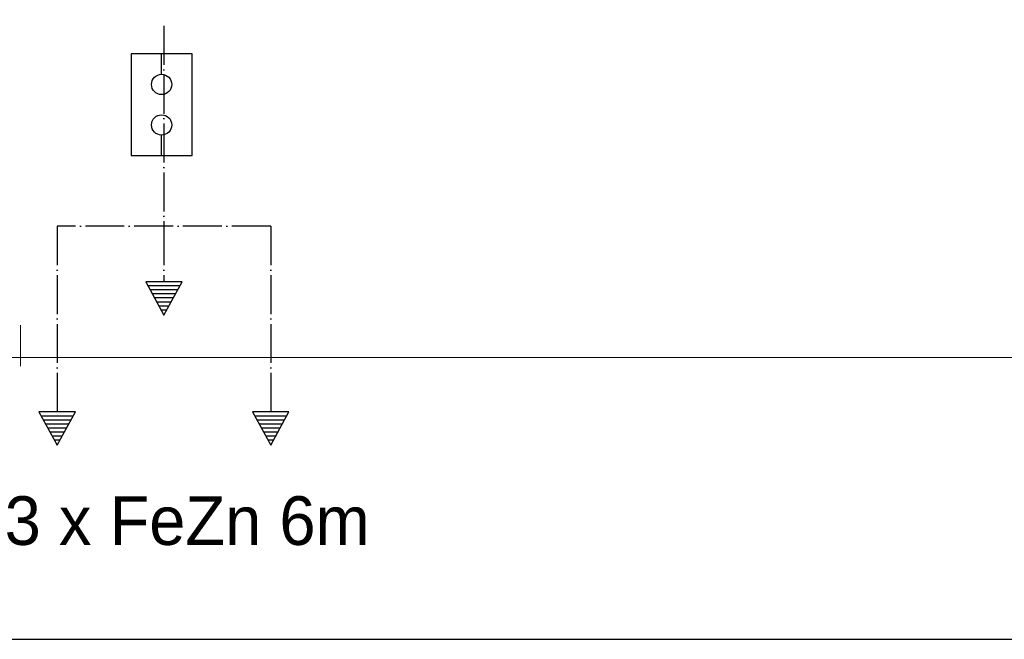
# Model space of a CAD drawing. Header units: centimetres. Extents: x -16053 to 7031, y -7778 to 254.
# Tile 143 of 256: x -6690 to -6083, y -6870 to -6488. Entities that reach past the tile are written whole.
import ezdxf
from ezdxf.enums import TextEntityAlignment as Align

# ---------------------------------------------------------------- set-up
doc = ezdxf.new("R2010")
doc.units = ezdxf.units.CM
doc.header["$MEASUREMENT"] = 0
for name, pattern in [('ACAD_ISO04W100', [30, 24, -3, 0, -3]), ('ACAD_ISO10W100', [18, 12, -3, 0, -3]), ('DASHED', [0.75, 0.5, -0.25])]:
    doc.linetypes.add(name, pattern=pattern)
doc.layers.get('0').update_dxf_attribs({"linetype": 'CONTINUOUS'})
for name, color, linetype, lineweight in [('2DE_OBJ_Eb-Ni', 160, 'CONTINUOUS', 30), ('2DE_OBJ_Eb-PV', 170, 'CONTINUOUS', 30), ('_jte_Uziom fund', 243, 'ACAD_ISO04W100', 30), ('ODGROMÓWKA', 3, 'ACAD_ISO10W100', 13)]:
    doc.layers.add(name, color=color, linetype=linetype, lineweight=lineweight)
for name, color, linetype in [('2DE_TXT-EB', 7, 'CONTINUOUS'), ('ELEKTRYKA', 1, 'CONTINUOUS'), ('OPISY ELEKTRYCZNE', 120, 'CONTINUOUS')]:
    doc.layers.add(name, color=color, linetype=linetype)
doc.styles.add('CP_ATTR', font='txt')
doc.styles.add('CP_TXTCON', font='arial.ttf', dxfattribs={"width": 0.8})
doc.styles.add('OPRAWY', font='txt')

# ---------------------------------------------------------------- blocks, each defined once
blk = doc.blocks.new('G$C6F539535')
at = {"layer": '_jte_Uziom fund'}
blk.add_lwpolyline([(-20.51, 0), (0, -11.27), (0, 11.27)], close=True, dxfattribs=at)
at = {"layer": '_jte_Uziom fund', "color": 3, "linetype": 'DASHED', "ltscale": 0.5}
for points in [[(-7.49, -7.16), (-7.49, 7.16)], [(-5, -8.53), (-5, 8.53)], [(-2.5, -9.9), (-2.5, 9.9)], [(-17.48, -1.66), (-17.48, 1.66)], [(-14.99, -3.04), (-14.99, 3.04)], [(-12.49, -4.41), (-12.49, 4.41)], [(-9.99, -5.78), (-9.99, 5.78)]]:
    blk.add_lwpolyline(points, dxfattribs=at)
at = {"layer": '_jte_Uziom fund'}
blk.add_lwpolyline([(0, -10.66), (0, 10.66)], dxfattribs=at)
blk = doc.blocks.new('G$C2EEA3252')
at = {"layer": '_jte_Uziom fund'}
for points in [[(-123.5, 65.82), (-237.9, 65.82)], [(-123.5, -65.82), (-123.5, 65.82)], [(-123.5, 0), (-157.67, 0)], [(0, 0), (0, 0), (0, 0), (-123.5, 0)], [(-123.5, -65.82), (-237.9, -65.82)]]:
    blk.add_lwpolyline(points, dxfattribs=at)
for p in [(-237.9, 65.82), (-157.67, 0), (-237.9, -65.82)]:
    blk.add_blockref('G$C6F539535', p, dxfattribs=at)
blk = doc.blocks.new('Pd_elko_bis_n1362ni_ogko28')
for p, q in [((125, 0), (0, 0)), ((625, 0), (500, 0))]:
    blk.add_line(p, q)
for centre in [(187.5, 0), (437.5, 0)]:
    blk.add_circle(centre, 62.5)
at = {"linetype": 'ByBlock', "style": 'CP_ATTR', "flags": 9}
for tag, p in [('OTHER', (200.3, 61.2)), ('WEIGHT', (200.3, 61.3)), ('ARTICLE', (200.3, 61.3)), ('PRODUCER', (200.3, 61.2)), ('CHARACTER', (200.3, 61.2)), ('NAME', (200.3, 61.2)), ('VOLTAGE', (200.4, 61.2)), ('POWER', (200.4, 61.3)), ('PRODUCT-TYPE', (200.4, 61.2)), ('GROUP', (200.4, 61.3)), ('MATERIAL', (200.4, 61.2)), ('ORDER-NO', (200.4, 61.2)), ('NUMBER', (200.4, 61.2))]:
    blk.add_attdef(tag, text='', height=0.01, rotation=90, dxfattribs=at).set_placement(p, align=Align.MIDDLE_LEFT)
for tag, p in [('PART-3', (200.4, 61.2)), ('PART-2', (200.4, 61.2)), ('PART-1', (200.4, 61.2)), ('PART-6', (200.5, 61.2)), ('PART-5', (200.5, 61.2)), ('PART-4', (200.5, 61.2))]:
    blk.add_attdef(tag, text='', height=0.01, dxfattribs=at).set_placement(p, align=Align.MIDDLE_LEFT)
at = {"layer": '2DE_TXT-EB', "linetype": 'ByBlock', "style": 'CP_TXTCON', "width": 0.8, "flags": 12}
blk.add_attdef('MARK1', (87.5, 100), '', height=180, rotation=90, dxfattribs=at)
blk = doc.blocks.new('Pd_elko_bis_nx129_ccj6x9')
for p, q in [((187.5, 0), (-187.5, 0)), ((-187.5, 0), (-187.5, -625)), ((187.5, -625), (187.5, 0)), ((-187.5, -625), (187.5, -625))]:
    blk.add_line(p, q)
at = {"linetype": 'ByBlock', "style": 'CP_ATTR', "flags": 9}
for tag, p in [('OTHER', (-187.5, -624.9)), ('NAME', (-187.5, -624.9)), ('PART-1', (-187.5, -625)), ('MATERIAL', (-187.5, -625)), ('CHARACTER', (-187.5, -625)), ('ORDER-NO', (-187.5, -625)), ('PRODUCT-TYPE', (-187.5, -625)), ('NUMBER', (-187.5, -625)), ('PART-3', (-187.5, -625.1)), ('PART-2', (-187.5, -625.1)), ('ARTICLE', (-187.4, -624.9)), ('PRODUCER', (-187.4, -624.9)), ('PART-4', (-187.4, -625)), ('WEIGHT', (-187.4, -625)), ('VOLTAGE', (-187.4, -625)), ('POWER', (-187.4, -625)), ('GROUP', (-187.4, -625)), ('PART-6', (-187.4, -625.1)), ('PART-5', (-187.4, -625.1))]:
    blk.add_attdef(tag, text='', height=0.01, dxfattribs=at).set_placement(p, align=Align.MIDDLE_LEFT)
blk = doc.blocks.new('G$CF3B8FB40')
at = {"layer": '2DE_OBJ_Eb-Ni'}
blk.add_blockref('Pd_elko_bis_n1362ni_ogko28', (0, 0), dxfattribs=at)
at = {"layer": '2DE_OBJ_Eb-PV', "rotation": 270}
blk.add_blockref('Pd_elko_bis_nx129_ccj6x9', (625, 0), dxfattribs=at)

msp = doc.modelspace()

# ---------------------------------------------------------------- linework, layer by layer
at = {"color": 7, "linetype": 'Continuous', "lineweight": 9}
for points in [[(-6689.661, -6676.376), (-6689.661, -6701.517), (-6689.661, -6701.517)], [(-6689.661, -6676.376), (-6689.661, -6701.517), (-6689.661, -6701.517)], [(-6689.661, -6696.224), (-7566.936, -6696.224), (-7566.936, -6696.224)], [(-4313.211, -6696.224), (-6689.661, -6696.224), (-6689.661, -6696.224)]]:
    msp.add_lwpolyline(points, dxfattribs=at)
at = {"layer": 'OPISY ELEKTRYCZNE', "linetype": 'ByBlock'}
msp.add_lwpolyline([(-9632.71, -6869.888), (-2388.112, -6869.888), (-2388.112, 20.953), (-9632.71, 20.953)], close=True, dxfattribs=at)

# ---------------------------------------------------------------- block references
at = {"layer": '_jte_Uziom fund', "rotation": 90}
msp.add_blockref('G$C2EEA3252', (-6601.107, -6491.871), dxfattribs=at)
at = {"layer": 'ODGROMÓWKA', "xscale": 0.1, "yscale": 0.1, "zscale": 0.1, "rotation": 270}
msp.add_blockref('G$CF3B8FB40', (-6602.519, -6509.157), dxfattribs=at)

# ---------------------------------------------------------------- texts
at = {"layer": 'ELEKTRYKA', "style": 'OPRAWY'}
msp.add_text('3 x FeZn 6m', height=30, dxfattribs=at).set_placement((-6699.343, -6811.735))

doc.saveas('drawing.dxf')
